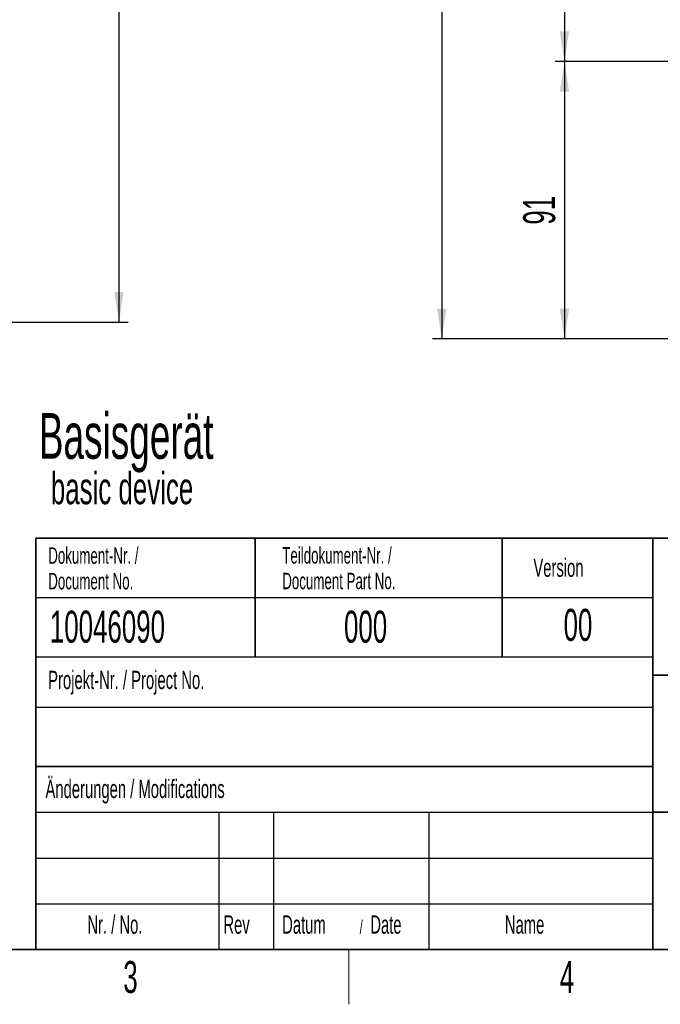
# Model space of a CAD drawing. Header units: millimetres. Extents: x 5 to 418, y 2 to 292.
# Tile 4 of 54: x 133 to 203, y 6 to 114. Entities that reach past the tile are written whole.
import ezdxf

# ---------------------------------------------------------------- set-up
doc = ezdxf.new("R2010")
doc.units = ezdxf.units.MM
doc.layers.add('SLD-0', color=7, linetype='Continuous')
doc.styles.add('SLDTEXTSTYLE0', font='TXT', dxfattribs={"width": 0.605})
doc.dimstyles.new('SLDDIMSTYLE0', dxfattribs={"dimtxt": 3.5, "dimasz": 3.302, "dimexe": 0, "dimexo": 0.0625, "dimgap": 0.875, "dimtad": 1, "dimlfac": 3, "dimrnd": 1e-09, "dimzin": 12, "dimdsep": 46, "dimtxsty": 'SLDTEXTSTYLE0', "dimsah": 1, "dimcen": 0.09, "dimadec": 0, "dimazin": 3, "dimtfac": 1, "dimtofl": 0, "dimtmove": 0, "dimatfit": 3, "dimfxl": 1, "dimfrac": 2, "dimtolj": 1, "dimtzin": 12, "dimarcsym": 0})
doc.dimstyles.new('SLDDIMSTYLE3', dxfattribs={"dimtxt": 3.5, "dimasz": 3.302, "dimexe": 0, "dimexo": 0.0625, "dimgap": 0.875, "dimtad": 1, "dimdec": 1, "dimlfac": 3, "dimrnd": 1e-09, "dimzin": 12, "dimdsep": 46, "dimtxsty": 'SLDTEXTSTYLE0', "dimsah": 1, "dimcen": 0.09, "dimadec": 0, "dimazin": 3, "dimtfac": 1, "dimtofl": 0, "dimtmove": 0, "dimatfit": 3, "dimfxl": 1, "dimfrac": 2, "dimtolj": 1, "dimtzin": 12, "dimarcsym": 0})

# ---------------------------------------------------------------- blocks, each defined once
blk = doc.blocks.new('_D')
at = {"layer": 'SLD-0', "color": 7}
for p, q in [((204.86, 109.12), (191.83, 109.12)), ((192.83, 109.12), (192.83, 78.79)), ((204.13, 78.79), (191.83, 78.79))]:
    blk.add_line(p, q, dxfattribs=at)
for points in [[(192.83, 109.12), (192.32, 105.82), (193.33, 105.82)], [(192.83, 78.79), (193.33, 82.09), (192.32, 82.09)]]:
    blk.add_solid(points, dxfattribs=at)
at = {"layer": 'SLD-0', "color": 7, "insert": (188.31, 91.28), "char_height": 3.5, "attachment_point": 1, "rotation": 90, "style": 'SLDTEXTSTYLE0'}
blk.add_mtext('91', dxfattribs=at)
blk = doc.blocks.new('_D_5')
at = {"layer": 'SLD-0', "color": 7}
for p, q in [((215.37, 245.79), (191.82, 245.79)), ((192.82, 245.79), (192.82, 109.12)), ((204.86, 109.12), (191.82, 109.12))]:
    blk.add_line(p, q, dxfattribs=at)
for points in [[(192.82, 245.79), (192.31, 242.49), (193.33, 242.49)], [(192.82, 109.12), (193.33, 112.43), (192.31, 112.43)]]:
    blk.add_solid(points, dxfattribs=at)
at = {"layer": 'SLD-0', "color": 7, "insert": (188.31, 173.45), "char_height": 3.5, "attachment_point": 1, "rotation": 90, "style": 'SLDTEXTSTYLE0'}
blk.add_mtext('410', dxfattribs=at)
blk = doc.blocks.new('_D_6')
at = {"layer": 'SLD-0', "color": 7}
for p, q in [((216.86, 253.96), (178.4, 253.96)), ((179.4, 253.96), (179.4, 78.79)), ((204.13, 78.79), (178.4, 78.79))]:
    blk.add_line(p, q, dxfattribs=at)
for centre, start, end in [((176.72, 167.02), 63.4349, 116.5651), ((176.72, 165.73), 243.4349, 296.5651)]:
    blk.add_arc(centre, 6.01, start, end, dxfattribs=at)
for points in [[(179.4, 253.96), (178.9, 250.66), (179.91, 250.66)], [(179.4, 78.79), (179.91, 82.09), (178.9, 82.09)]]:
    blk.add_solid(points, dxfattribs=at)
at = {"layer": 'SLD-0', "color": 7, "insert": (174.89, 160.36), "char_height": 3.5, "attachment_point": 1, "rotation": 90, "style": 'SLDTEXTSTYLE0'}
blk.add_mtext('525,5', dxfattribs=at)
blk = doc.blocks.new('_D_8')
at = {"layer": 'SLD-0', "color": 7}
for p, q in [((129.79, 253.96), (145.09, 253.96)), ((144.09, 253.96), (144.09, 80.62)), ((129.79, 80.62), (145.09, 80.62))]:
    blk.add_line(p, q, dxfattribs=at)
for points in [[(144.09, 253.96), (143.58, 250.66), (144.59, 250.66)], [(144.09, 80.62), (144.59, 83.93), (143.58, 83.93)]]:
    blk.add_solid(points, dxfattribs=at)
at = {"layer": 'SLD-0', "color": 7, "insert": (139.58, 163.28), "char_height": 3.5, "attachment_point": 1, "rotation": 90, "style": 'SLDTEXTSTYLE0'}
blk.add_mtext('520', dxfattribs=at)

msp = doc.modelspace()

# ---------------------------------------------------------------- linework, layer by layer
at = {"layer": 'SLD-0', "lineweight": 35}
for p, q in [((135, 57), (408, 57)), ((135, 57), (135, 12)), ((159, 57), (159, 44)), ((186, 57), (186, 44)), ((202.5, 57), (202.5, 12)), ((202.5, 42), (259, 42)), ((135, 32), (202.5, 32)), ((202.5, 27), (259, 27)), ((26, 12), (408, 12)), ((135, 12), (408, 12))]:
    msp.add_line(p, q, dxfattribs=at)
at = {"layer": 'SLD-0'}
for p, q in [((135, 50.5), (202.5, 50.5)), ((135, 38.5), (202.5, 38.5)), ((135, 27), (202.5, 27)), ((155, 27), (155, 12)), ((161, 27), (161, 12)), ((178, 27), (178, 12)), ((135, 22), (202.5, 22)), ((135, 17), (202.5, 17))]:
    msp.add_line(p, q, dxfattribs=at)
at = {"layer": 'SLD-0', "lineweight": 25}
msp.add_line((135, 44), (202.5, 44), dxfattribs=at)
at = {"layer": 'SLD-0', "lineweight": 18}
msp.add_line((169.25, 6), (169.25, 12), dxfattribs=at)

# ---------------------------------------------------------------- texts
at = {"layer": 'SLD-0', "color": 7, "attachment_point": 1, "style": 'SLDTEXTSTYLE0'}
for s, insert, char_height in [('Basisgerät', (135.3244, 70.6712), 5), ('basic device', (136.6369, 64.2027), 3.5)]:
    msp.add_mtext(s, dxfattribs=dict(at, insert=insert, char_height=char_height))
at = {"layer": 'SLD-0', "style": 'SLDTEXTSTYLE0'}
for s, insert, char_height, attachment_point in [('Dokument-Nr. /', (136.354, 55.9891), 1.8, 1), ('Teildokument-Nr. /', (161.9554, 56.0073), 1.8, 1), ('Version', (189.4285, 54.7601), 2, 1), ('Document No.', (136.354, 53.1891), 1.8, 1), ('Document Part No.', (161.9554, 53.2073), 1.8, 1), ('10046090', (136.5297, 49.0581), 3.5, 1), ('000', (168.711, 49.0581), 3.5, 1), ('00', (194.3073, 49.2527), 3.5, 2), ('Projekt-Nr. / Project No.', (136.3454, 42.4834), 2, 1), ('Änderungen / Modifications', (136.0531, 30.5619), 2, 1), ('Nr. / No.', (140.6365, 15.7244), 2, 1), ('Rev', (155.5183, 15.7244), 2, 1), ('Datum', (161.9462, 15.7244), 2, 1), ('/', (170.4292, 15.2243), 1.5, 1), ('Date', (171.5854, 15.7244), 2, 1), ('Name', (186.3108, 15.729), 2, 1), ('3', (145.3527, 10.743), 3.5, 2), ('4', (193.1027, 10.743), 3.5, 2)]:
    msp.add_mtext(s, dxfattribs=dict(at, insert=insert, char_height=char_height, attachment_point=attachment_point))

# ---------------------------------------------------------------- dimensions: what is measured, and where the dimension line sits
at = {"layer": 'SLD-0', "color": 7}
for base, p1, p2, dimstyle, picture, middle in [((144.0869, 80.6247), (129.7913, 253.9581), (129.7913, 80.6247), 'SLDDIMSTYLE0', '_D_8', (144.0869, 167.2914)), ((192.8224, 109.1247), (215.3653, 245.7885), (204.8624, 109.1247), 'SLDDIMSTYLE3', '_D_5', (192.8224, 177.4566)), ((192.8264, 78.7914), (204.8624, 109.1247), (204.1291, 78.7914), 'SLDDIMSTYLE0', '_D', (192.8264, 93.9581))]:
    dim = msp.add_linear_dim(base=base, p1=p1, p2=p2, angle=90, dimstyle=dimstyle, dxfattribs=at)
    dim.commit()
    dim.dimension.update_dxf_attribs({"geometry": picture, "text_midpoint": middle, "dimtype": 160})
dim = msp.add_linear_dim(base=(179.4043, 78.7914), p1=(216.8624, 253.9581), p2=(204.1291, 78.7914), angle=90, text='(<>)', dimstyle='SLDDIMSTYLE0', dxfattribs=at)
dim.commit()
dim.dimension.update_dxf_attribs({"geometry": '_D_6', "text_midpoint": (179.4043, 166.3747), "dimtype": 160})

doc.saveas('drawing.dxf')
